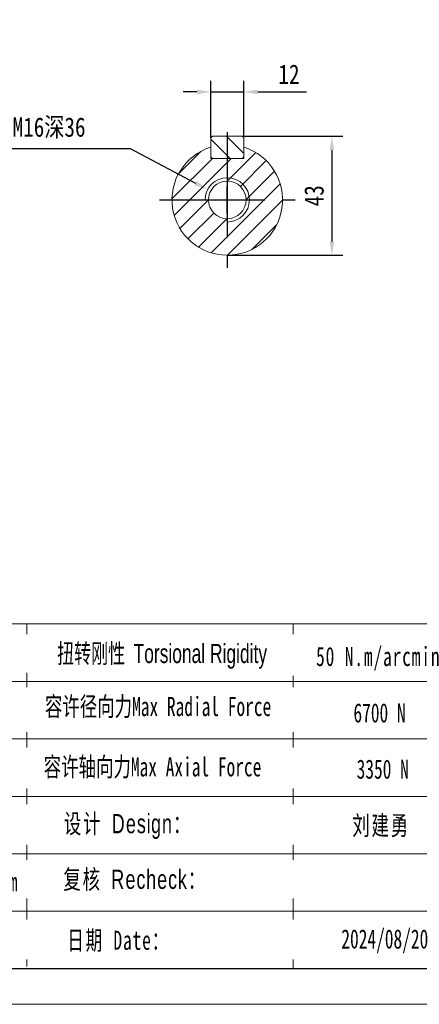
# Model space of a CAD drawing. Header units: millimetres. Extents: x 0 to 1090, y 0 to 771.
# Tile 5 of 7: x 579 to 723, y 0 to 356. Entities that reach past the tile are written whole.
import ezdxf

# ---------------------------------------------------------------- set-up
doc = ezdxf.new("R2010")
doc.units = ezdxf.units.MM
doc.header["$LTSCALE"] = 2
doc.header["$PDSIZE"] = -5
doc.linetypes.add('CENTER2', pattern=[28.575, 19.05, -3.175, 3.175, -3.175])
doc.layers.get('0').update_dxf_attribs({"lineweight": 18})
doc.layers.get('Defpoints').update_dxf_attribs({"lineweight": 18})
doc.layers.add('3中心线层', color=1, linetype='CENTER2')
doc.layers.add('5剖面线层', color=2, linetype='Continuous')
doc.layers.add('图框_外框线', color=7, linetype='Continuous', lineweight=18)
doc.styles.add('TH_GBDIM', font='txt', dxfattribs={"width": 0.8})
doc.styles.add('标准', font='txt', dxfattribs={"width": 0.667})
doc.dimstyles.new('TH_GBDIM', dxfattribs={"dimscale": 2, "dimtxt": 3.5, "dimasz": 2.5, "dimexe": 2, "dimexo": 0, "dimgap": 1.5, "dimtad": 1, "dimdec": 1, "dimdsep": 46, "dimtxsty": 'TH_GBDIM', "dimcen": 2.5, "dimdle": 5, "dimclrd": 4, "dimclre": 4, "dimclrt": 3, "dimadec": 0, "dimazin": 0, "dimtfac": 0.714286, "dimtdec": 1, "dimtmove": 0, "dimatfit": 3, "dimfxl": 1, "dimtolj": 1, "dimarcsym": 0})

# ---------------------------------------------------------------- blocks, each defined once
blk = doc.blocks.new('*D9')
at = {"color": 4, "lineweight": -2}
for p, q in [((575.74, 309.53), (618.87, 309.53)), ((618.87, 309.53), (642.46, 296.98)), ((653.94, 285.88), (653.94, 295.88)), ((648.94, 290.88), (658.94, 290.88))]:
    blk.add_line(p, q, dxfattribs=at)
at = {"color": 4}
blk.add_solid([(642.07, 296.25), (642.85, 297.72), (646.88, 294.64)], dxfattribs=at)
at = {"layer": 'Defpoints', "color": 0}
for p in [(646.88, 294.64), (661, 287.12)]:
    blk.add_point(p, dxfattribs=at)
at = {"color": 3, "insert": (589.52, 316.86), "char_height": 7, "attachment_point": 5, "style": 'TH_GBDIM'}
blk.add_mtext('\\A1;{M16深36}{}{}', dxfattribs=at)
blk = doc.blocks.new('*D10')
at = {"color": 4, "lineweight": -2}
for p, q in [((647.94, 313.28), (647.94, 333.94)), ((659.94, 313.28), (659.94, 333.94)), ((642.94, 329.94), (637.94, 329.94)), ((647.94, 329.94), (659.94, 329.94)), ((664.94, 329.94), (682.54, 329.94))]:
    blk.add_line(p, q, dxfattribs=at)
at = {"color": 4}
for points in [[(642.94, 329.1), (642.94, 330.77), (647.94, 329.94)], [(664.94, 330.77), (664.94, 329.1), (659.94, 329.94)]]:
    blk.add_solid(points, dxfattribs=at)
at = {"layer": 'Defpoints', "color": 0}
for p in [(659.94, 329.94), (647.94, 313.28), (659.94, 313.28)]:
    blk.add_point(p, dxfattribs=at)
at = {"color": 3, "insert": (676.24, 336.34), "char_height": 7, "attachment_point": 5, "style": 'TH_GBDIM'}
blk.add_mtext('\\A1;12', dxfattribs=at)
blk = doc.blocks.new('*D11')
at = {"color": 4, "lineweight": -2}
for p, q in [((659.34, 313.88), (695.75, 313.88)), ((691.75, 308.88), (691.75, 275.88)), ((653.94, 270.88), (695.75, 270.88))]:
    blk.add_line(p, q, dxfattribs=at)
at = {"color": 4}
for points in [[(692.58, 308.88), (690.91, 308.88), (691.75, 313.88)], [(690.91, 275.88), (692.58, 275.88), (691.75, 270.88)]]:
    blk.add_solid(points, dxfattribs=at)
at = {"layer": 'Defpoints', "color": 0}
for p in [(659.34, 313.88), (653.94, 270.88), (691.75, 270.88)]:
    blk.add_point(p, dxfattribs=at)
at = {"color": 3, "insert": (685.33, 292.38), "char_height": 7, "attachment_point": 5, "rotation": 90, "style": 'TH_GBDIM'}
blk.add_mtext('\\A1;43', dxfattribs=at)

msp = doc.modelspace()

# ---------------------------------------------------------------- hatches: boundary and pattern name
at = {"layer": '5剖面线层'}
h = msp.add_hatch(dxfattribs=at)
h.set_pattern_fill('ANSI31', color=256, scale=1.5, angle=90, style=0)
h.set_pattern_definition([(135, (79.2728, 73.311), (-3.367596, -3.367596), [])])
h.paths.add_polyline_path([(653.94, 305.88), (659.34, 305.88), (659.94, 306.48), (659.94, 313.28), (659.34, 313.88), (653.94, 313.88)])
h.paths.add_polyline_path([(647.94, 306.48), (648.54, 305.88), (653.94, 305.88), (653.94, 313.88), (648.54, 313.88), (647.94, 313.28)])
h = msp.add_hatch(dxfattribs=at)
h.set_pattern_fill('ANSI31', color=256, scale=1.5, style=0)
h.set_pattern_definition([(45, (79.2728, 73.311), (-3.367596, 3.367596), [])])
h.paths.add_polyline_path([(659.94, 309.96), (659.94, 306.48), (659.94, 305.88), (659.34, 305.88), (653.94, 305.88), (653.94, 298.88, -0.414214), (661.94, 290.88), (673.94, 290.88, 0.327538)])
h.paths.add_polyline_path([(673.94, 290.88), (661.94, 290.88, -0.414214), (653.94, 282.88), (653.94, 270.88, 0.414214)])
h.paths.add_polyline_path([(653.94, 282.88, -0.414214), (645.94, 290.88), (633.94, 290.88, 0.414214), (653.94, 270.88)])
h.paths.add_polyline_path([(653.94, 305.88), (648.54, 305.88), (647.94, 305.88), (647.94, 306.48), (647.94, 309.96, 0.327538), (633.94, 290.88), (647.14, 290.88, -0.414214), (653.94, 297.68)])
h.paths.add_polyline_path([(653.94, 298.88), (653.94, 297.68, -0.414214), (660.74, 290.88), (661.94, 290.88, 0.414214)], flags=17)
h.paths.add_polyline_path([(661.94, 290.88), (660.74, 290.88, -0.414214), (653.94, 284.08), (653.94, 282.88, 0.414214)], flags=17)
h.paths.add_polyline_path([(647.14, 290.88), (645.94, 290.88, 0.414214), (653.94, 282.88), (653.94, 284.08, -0.414214)], flags=17)

# ---------------------------------------------------------------- linework, layer by layer
for p, q in [((648.54, 313.88), (647.94, 313.28)), ((648.54, 313.88), (659.34, 313.88)), ((659.34, 313.88), (659.94, 313.28)), ((647.94, 313.28), (647.94, 306.48)), ((659.94, 313.28), (659.94, 306.48)), ((647.94, 306.48), (648.54, 305.88)), ((647.94, 305.88), (647.94, 306.48)), ((659.34, 305.88), (659.94, 306.48)), ((659.94, 306.48), (659.94, 305.88)), ((648.54, 305.88), (647.94, 305.88)), ((648.54, 305.88), (659.34, 305.88)), ((659.94, 305.88), (659.34, 305.88))]:
    msp.add_line(p, q)
msp.add_circle((653.94, 290.88), 6.8)
msp.add_arc((653.94, 290.88), 20, 107.4576, 72.5424)
at = {"color": 4}
msp.add_arc((653.94, 290.88), 8, 270, 180, dxfattribs=at)
at = {"layer": '3中心线层'}
for p, q in [((653.94, 315.38), (653.94, 266.38)), ((629.44, 290.88), (678.44, 290.88))]:
    msp.add_line(p, q, dxfattribs=at)
at = {"layer": '图框_外框线'}
for p, q in [((96.3, 137.56), (1077.16, 137.56)), ((190.29, 116.78), (741.56, 116.78)), ((96.3, 95.99), (1077.16, 95.99)), ((190.29, 75.2), (1077.16, 75.2)), ((190.29, 54.42), (1077.16, 54.42)), ((190.29, 33.63), (1077.16, 33.63))]:
    msp.add_line(p, q, dxfattribs=at)
at = {"layer": '图框_外框线', "color": 3}
msp.add_lwpolyline([(0, 0), (1090.13, 0), (1090.13, 770.88), (0, 770.88)], close=True, dxfattribs=at)
at = {"layer": '图框_外框线', "color": 3, "lineweight": 25}
msp.add_lwpolyline([(64.89, 12.98), (1077.16, 12.98), (1077.16, 757.9), (64.89, 757.9)], close=True, dxfattribs=at)

# ---------------------------------------------------------------- dimensions: what is measured, and where the dimension line sits
dim = msp.add_linear_dim(base=(659.94, 329.94), p1=(647.94, 313.28), p2=(659.94, 313.28), dimstyle='TH_GBDIM')
dim.commit()
dim.dimension.update_dxf_attribs({"geometry": '*D10', "text_midpoint": (676.24, 336.34)})
dim = msp.add_diameter_dim_2p(p1=(661, 287.12), p2=(646.88, 294.64), text='{M16深36}{}{}', dimstyle='TH_GBDIM', override={"dimgap": 1.5, "dimtad": 1, "dimtih": 1, "dimtoh": 1, "dimdec": 1, "dimlfac": 1, "dimse1": 0, "dimse2": 0, "dimsd1": 0, "dimsd2": 0, "dimtix": 0, "dimtofl": 0, "dimatfit": 3})
dim.commit()
dim.dimension.update_dxf_attribs({"geometry": '*D9', "text_midpoint": (589.52, 309.53), "dimtype": 163})
dim = msp.add_linear_dim(base=(691.75, 270.88), p1=(659.34, 313.88), p2=(653.94, 270.88), angle=90, dimstyle='TH_GBDIM')
dim.commit()
dim.dimension.update_dxf_attribs({"geometry": '*D11', "text_midpoint": (685.33, 292.38)})

# ---------------------------------------------------------------- next in the draw order: texts
at = {"layer": '图框_外框线', "color": 1, "insert": (554.16, 47.77), "char_height": 6.9291, "width": 324.7309, "attachment_point": 2, "style": '标准', "bg_fill": 2}
msp.add_mtext('{\\T1.1;2.57-2.71kg.cm}', dxfattribs=at)

# ---------------------------------------------------------------- next in the draw order: linework, layer by layer
at = {"layer": '图框_外框线'}
for p, q in [((581.46, 137.56), (581.46, 13.67)), ((677.79, 137.56), (677.79, 12.98))]:
    msp.add_line(p, q, dxfattribs=at)

# ---------------------------------------------------------------- next in the draw order: texts
at = {"layer": '图框_外框线', "color": 1, "char_height": 6.9291, "attachment_point": 2, "style": '标准', "bg_fill": 2}
for s, insert, width in [('{\\T1.1;50 N.m/arcmin}', (708.51, 129.25), 88.6146), ('{\\f宋体|b0|i0|c134|p2;容许径向力Max Radial Force}', (628.92, 111.17), 324.7309), ('{\\f宋体|b0|i0|c134|p2;容许轴向力Max Axial Force}', (626.91, 89.35), 324.7309), ('{\\fSimSun|b0|i0|c134|p2;\\T1.1;设计 \\fArial|b0|i0|c0|p34;Design\\fSimSun|b0|i0|c134|p2;：}', (618.04, 68.79), 324.7309), ('{\\fSimSun|b0|i0|c134|p2;\\T1.1;复核 \\fArial|b0|i0|c0|p34;Recheck\\fSimSun|b0|i0|c134|p2;：}', (620.63, 48.66), 324.7309), ('{\\T1.1;日期 Date：}', (614.66, 26.63), 324.7309)]:
    msp.add_mtext(s, dxfattribs=dict(at, insert=insert, width=width))

# ---------------------------------------------------------------- next in the draw order: texts
at = {"layer": '图框_外框线', "color": 1, "width": 324.7309, "attachment_point": 2, "style": '标准', "bg_fill": 2}
for s, insert, char_height in [('{\\f宋体|b0|i0|c134|p2;\\W0.65;扭转刚性 \\fArial|b0|i0|c0|p34;Torsional Rigidity}', (630.37, 130.33), 6.9291), ('{\\fSimSun|b1|i0|c134|p2;6700 N}', (708.97, 108.85), 6.9291), ('{\\fSimSun|b1|i0|c134|p2;3350 N}', (710.12, 88.52), 6.9291), ('{\\fSimSun|b0|i0|c134|p2;\\T1.1;刘建勇 }', (709.54, 68.12), 6.9291), ('2024/08/20', (710.88, 27.1), 6.929)]:
    msp.add_mtext(s, dxfattribs=dict(at, insert=insert, char_height=char_height))

doc.saveas('drawing.dxf')
